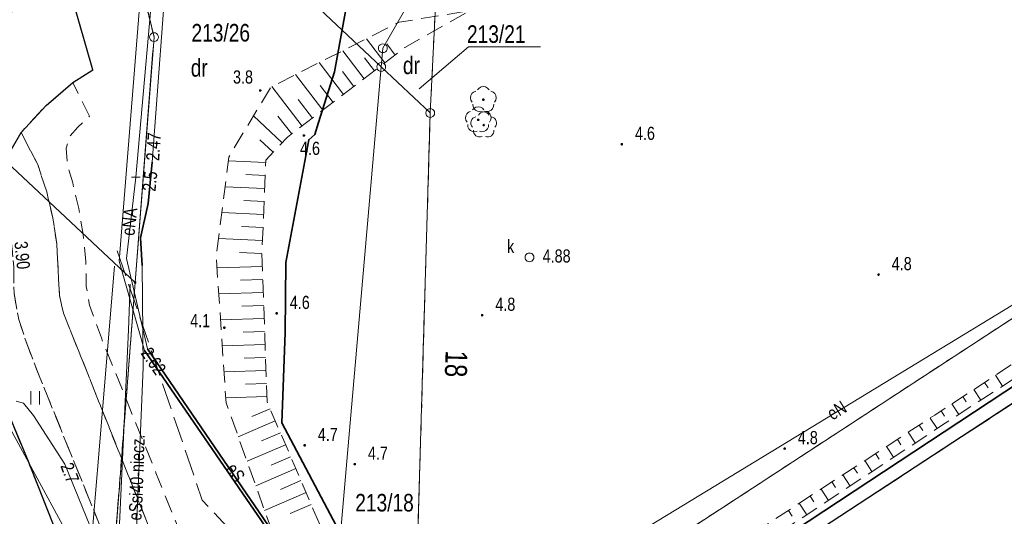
# Model space of a CAD drawing. Header units: metres. Extents: x 5450672 to 5451002, y 5973437 to 5973741.
# Tile 11 of 54: x 5450781 to 5450837, y 5973517 to 5973546. Entities that reach past the tile are written whole.
import ezdxf
from ezdxf.enums import TextEntityAlignment as Align

# ---------------------------------------------------------------- set-up
doc = ezdxf.new("R2010")
doc.units = ezdxf.units.M
for name, pattern in [('L_0_03', [1, 0.5, -0.5]), ('L_0_04', [1.5, 1, -0.5]), ('L_0_06', [2, 1.5, -0.5])]:
    doc.linetypes.add(name, pattern=pattern)
doc.layers.get('0').update_dxf_attribs({"linetype": 'CONTINUOUS', "lineweight": 18})
for name, color, linetype, lineweight in [('GEPADR_O', 7, 'CONTINUOUS', 18), ('GEPPGD', 7, 'CONTINUOUS', 18), ('GESDZI', 7, 'CONTINUOUS', 18), ('GESDZI_O', 7, 'CONTINUOUS', 18), ('GESUZY', 96, 'CONTINUOUS', 18), ('GESUZY_O', 96, 'CONTINUOUS', 18), ('GSLKRW', 7, 'CONTINUOUS', 25), ('GSPRDL', 96, 'CONTINUOUS', 18), ('GSPWPN', 7, 'CONTINUOUS', 13), ('GSPWPN_O', 7, 'CONTINUOUS', 13), ('GSPWPS_O', 7, 'CONTINUOUS', 13), ('GSSKOA', 7, 'CONTINUOUS', 18), ('GSSKOD', 7, 'CONTINUOUS', 18), ('GSSROW', 7, 'CONTINUOUS', 18), ('GSSUTR', 7, 'CONTINUOUS', 18), ('GSSZSN', 7, 'CONTINUOUS', 18), ('GULEPR', 1, 'CONTINUOUS', 18), ('GULEPR_O', 1, 'CONTINUOUS', 18), ('GULLOB', 7, 'CONTINUOUS', 35), ('GULSPR', 7, 'CONTINUOUS', 18), ('GULSPR_O', 7, 'CONTINUOUS', 18), ('GULWPR', 5, 'CONTINUOUS', 18), ('GUPKSD', 36, 'CONTINUOUS', 18), ('GUPKSD_O', 36, 'CONTINUOUS', 18), ('GUPPRZ_O', 7, 'CONTINUOUS', 18), ('GUPZCP', 7, 'CONTINUOUS', 18)]:
    doc.layers.add(name, color=color, linetype=linetype, lineweight=lineweight)
doc.layers.get('0').off()
doc.styles.add('Arial', font='Arial.ttf')

# ---------------------------------------------------------------- blocks, each defined once
blk = doc.blocks.new('DLI')
at = {"linetype": 'Continuous', "lineweight": 18}
blk.add_hatch(color=0, dxfattribs=at).paths.add_polyline_path([(0, -0.1, 1), (0, 0.1, 1)])
at = {"color": 0, "linetype": 'Continuous', "lineweight": 18}
blk.add_circle((0, 0), 0.1, dxfattribs=at)
for centre, radius, start, end in [((0, 0.8), 0.7, 29.8459, 150.1541), ((-0.77, 0.25), 0.7, 101.6336, 222.6627), ((0.77, 0.25), 0.7, 317.3373, 78.3664), ((-0.46, -0.64), 0.71, 174.3693, 292.5572), ((0.46, -0.64), 0.71, 247.4428, 5.6307)]:
    blk.add_arc(centre, radius, start, end, dxfattribs=at)

msp = doc.modelspace()

# ---------------------------------------------------------------- hatches: boundary and pattern name
at = {"layer": 'GEPPGD', "linetype": 'Continuous', "lineweight": 18, "true_color": 0x000000}
msp.add_hatch(color=18, dxfattribs=at).paths.add_polyline_path([(5450787.788, 5973530.627), (5450787.775, 5973530.633), (5450787.765, 5973530.643), (5450787.759, 5973530.656), (5450787.757, 5973530.67), (5450787.759, 5973530.683), (5450787.765, 5973530.696), (5450787.775, 5973530.706), (5450787.788, 5973530.712), (5450787.802, 5973530.715), (5450787.816, 5973530.712), (5450787.828, 5973530.706), (5450787.838, 5973530.696), (5450787.845, 5973530.683), (5450787.847, 5973530.67), (5450787.845, 5973530.656), (5450787.838, 5973530.643), (5450787.828, 5973530.633), (5450787.816, 5973530.627), (5450787.802, 5973530.625)])
at = {"layer": 'GSPRDL', "linetype": 'Continuous', "lineweight": 18, "true_color": 0x008000}
for points in [[(5450807.606, 5973541.027), (5450807.594, 5973541.034), (5450807.584, 5973541.044), (5450807.577, 5973541.056), (5450807.575, 5973541.07), (5450807.577, 5973541.084), (5450807.584, 5973541.096), (5450807.594, 5973541.106), (5450807.606, 5973541.113), (5450807.62, 5973541.115), (5450807.634, 5973541.113), (5450807.646, 5973541.106), (5450807.656, 5973541.096), (5450807.663, 5973541.084), (5450807.665, 5973541.07), (5450807.663, 5973541.056), (5450807.656, 5973541.044), (5450807.646, 5973541.034), (5450807.634, 5973541.027), (5450807.62, 5973541.025)], [(5450807.316, 5973539.877), (5450807.304, 5973539.884), (5450807.294, 5973539.894), (5450807.287, 5973539.906), (5450807.285, 5973539.92), (5450807.287, 5973539.934), (5450807.294, 5973539.946), (5450807.304, 5973539.956), (5450807.316, 5973539.963), (5450807.33, 5973539.965), (5450807.344, 5973539.963), (5450807.356, 5973539.956), (5450807.366, 5973539.946), (5450807.373, 5973539.934), (5450807.375, 5973539.92), (5450807.373, 5973539.906), (5450807.366, 5973539.894), (5450807.356, 5973539.884), (5450807.344, 5973539.877), (5450807.33, 5973539.875)]]:
    msp.add_hatch(color=96, dxfattribs=at).paths.add_polyline_path(points)
at = {"layer": 'GSPWPN', "linetype": 'Continuous', "lineweight": 13, "true_color": 0x000000}
for points in [[(5450794.882, 5973541.602), (5450794.886, 5973541.612), (5450794.893, 5973541.622), (5450794.902, 5973541.629), (5450794.913, 5973541.633), (5450794.925, 5973541.635), (5450794.937, 5973541.633), (5450794.947, 5973541.629), (5450794.957, 5973541.622), (5450794.964, 5973541.612), (5450794.968, 5973541.602), (5450794.97, 5973541.59), (5450794.968, 5973541.578), (5450794.964, 5973541.567), (5450794.957, 5973541.558), (5450794.947, 5973541.551), (5450794.937, 5973541.547), (5450794.925, 5973541.545), (5450794.913, 5973541.547), (5450794.902, 5973541.551), (5450794.893, 5973541.558), (5450794.886, 5973541.567), (5450794.882, 5973541.578), (5450794.88, 5973541.59)], [(5450797.367, 5973539.044), (5450797.371, 5973539.054), (5450797.378, 5973539.064), (5450797.388, 5973539.071), (5450797.398, 5973539.075), (5450797.41, 5973539.077), (5450797.422, 5973539.075), (5450797.433, 5973539.071), (5450797.442, 5973539.064), (5450797.449, 5973539.054), (5450797.453, 5973539.044), (5450797.455, 5973539.032), (5450797.453, 5973539.02), (5450797.449, 5973539.009), (5450797.442, 5973539), (5450797.433, 5973538.993), (5450797.422, 5973538.989), (5450797.41, 5973538.987), (5450797.398, 5973538.989), (5450797.388, 5973538.993), (5450797.378, 5973539), (5450797.371, 5973539.009), (5450797.367, 5973539.02), (5450797.365, 5973539.032)], [(5450815.457, 5973538.542), (5450815.461, 5973538.552), (5450815.468, 5973538.562), (5450815.478, 5973538.569), (5450815.488, 5973538.573), (5450815.5, 5973538.575), (5450815.512, 5973538.573), (5450815.522, 5973538.569), (5450815.532, 5973538.562), (5450815.539, 5973538.552), (5450815.543, 5973538.542), (5450815.545, 5973538.53), (5450815.543, 5973538.518), (5450815.539, 5973538.507), (5450815.532, 5973538.498), (5450815.522, 5973538.491), (5450815.512, 5973538.487), (5450815.5, 5973538.485), (5450815.488, 5973538.487), (5450815.478, 5973538.491), (5450815.468, 5973538.498), (5450815.461, 5973538.507), (5450815.457, 5973538.518), (5450815.455, 5973538.53)], [(5450830.071, 5973531.125), (5450830.075, 5973531.135), (5450830.082, 5973531.145), (5450830.091, 5973531.152), (5450830.102, 5973531.156), (5450830.114, 5973531.158), (5450830.126, 5973531.156), (5450830.136, 5973531.152), (5450830.146, 5973531.145), (5450830.153, 5973531.135), (5450830.157, 5973531.125), (5450830.159, 5973531.113), (5450830.157, 5973531.101), (5450830.153, 5973531.09), (5450830.146, 5973531.081), (5450830.136, 5973531.074), (5450830.126, 5973531.07), (5450830.114, 5973531.068), (5450830.102, 5973531.07), (5450830.091, 5973531.074), (5450830.082, 5973531.081), (5450830.075, 5973531.09), (5450830.071, 5973531.101), (5450830.069, 5973531.113)], [(5450795.814, 5973528.916), (5450795.818, 5973528.927), (5450795.825, 5973528.936), (5450795.835, 5973528.943), (5450795.845, 5973528.947), (5450795.857, 5973528.949), (5450795.869, 5973528.947), (5450795.88, 5973528.943), (5450795.889, 5973528.936), (5450795.896, 5973528.927), (5450795.9, 5973528.916), (5450795.902, 5973528.904), (5450795.9, 5973528.892), (5450795.896, 5973528.882), (5450795.889, 5973528.872), (5450795.88, 5973528.865), (5450795.869, 5973528.861), (5450795.857, 5973528.859), (5450795.845, 5973528.861), (5450795.835, 5973528.865), (5450795.825, 5973528.872), (5450795.818, 5973528.882), (5450795.814, 5973528.892), (5450795.812, 5973528.904)], [(5450807.51, 5973528.812), (5450807.514, 5973528.823), (5450807.521, 5973528.832), (5450807.531, 5973528.839), (5450807.541, 5973528.843), (5450807.553, 5973528.845), (5450807.565, 5973528.843), (5450807.576, 5973528.839), (5450807.585, 5973528.832), (5450807.592, 5973528.823), (5450807.596, 5973528.812), (5450807.598, 5973528.8), (5450807.596, 5973528.788), (5450807.592, 5973528.778), (5450807.585, 5973528.768), (5450807.576, 5973528.761), (5450807.565, 5973528.757), (5450807.553, 5973528.755), (5450807.541, 5973528.757), (5450807.531, 5973528.761), (5450807.521, 5973528.768), (5450807.514, 5973528.778), (5450807.51, 5973528.788), (5450807.508, 5973528.8)], [(5450792.837, 5973528.107), (5450792.841, 5973528.118), (5450792.848, 5973528.127), (5450792.857, 5973528.134), (5450792.868, 5973528.138), (5450792.88, 5973528.14), (5450792.892, 5973528.138), (5450792.902, 5973528.134), (5450792.912, 5973528.127), (5450792.919, 5973528.118), (5450792.923, 5973528.107), (5450792.925, 5973528.095), (5450792.923, 5973528.083), (5450792.919, 5973528.073), (5450792.912, 5973528.063), (5450792.902, 5973528.056), (5450792.892, 5973528.052), (5450792.88, 5973528.05), (5450792.868, 5973528.052), (5450792.857, 5973528.056), (5450792.848, 5973528.063), (5450792.841, 5973528.073), (5450792.837, 5973528.083), (5450792.835, 5973528.095)], [(5450797.408, 5973521.402), (5450797.412, 5973521.412), (5450797.419, 5973521.422), (5450797.429, 5973521.429), (5450797.439, 5973521.433), (5450797.451, 5973521.435), (5450797.463, 5973521.433), (5450797.474, 5973521.429), (5450797.483, 5973521.422), (5450797.49, 5973521.412), (5450797.494, 5973521.402), (5450797.496, 5973521.39), (5450797.494, 5973521.378), (5450797.49, 5973521.367), (5450797.483, 5973521.358), (5450797.474, 5973521.351), (5450797.463, 5973521.347), (5450797.451, 5973521.345), (5450797.439, 5973521.347), (5450797.429, 5973521.351), (5450797.419, 5973521.358), (5450797.412, 5973521.367), (5450797.408, 5973521.378), (5450797.406, 5973521.39)], [(5450824.727, 5973521.222), (5450824.731, 5973521.232), (5450824.738, 5973521.242), (5450824.747, 5973521.249), (5450824.758, 5973521.253), (5450824.77, 5973521.255), (5450824.782, 5973521.253), (5450824.792, 5973521.249), (5450824.802, 5973521.242), (5450824.809, 5973521.232), (5450824.813, 5973521.222), (5450824.815, 5973521.21), (5450824.813, 5973521.198), (5450824.809, 5973521.188), (5450824.802, 5973521.178), (5450824.792, 5973521.171), (5450824.782, 5973521.167), (5450824.77, 5973521.165), (5450824.758, 5973521.167), (5450824.747, 5973521.171), (5450824.738, 5973521.178), (5450824.731, 5973521.188), (5450824.727, 5973521.198), (5450824.725, 5973521.21)], [(5450800.257, 5973520.332), (5450800.261, 5973520.343), (5450800.268, 5973520.352), (5450800.277, 5973520.359), (5450800.288, 5973520.363), (5450800.3, 5973520.365), (5450800.312, 5973520.363), (5450800.322, 5973520.359), (5450800.332, 5973520.352), (5450800.339, 5973520.343), (5450800.343, 5973520.332), (5450800.345, 5973520.32), (5450800.343, 5973520.308), (5450800.339, 5973520.298), (5450800.332, 5973520.288), (5450800.322, 5973520.281), (5450800.312, 5973520.277), (5450800.3, 5973520.275), (5450800.288, 5973520.277), (5450800.277, 5973520.281), (5450800.268, 5973520.288), (5450800.261, 5973520.298), (5450800.257, 5973520.308), (5450800.255, 5973520.32)]]:
    msp.add_hatch(color=18, dxfattribs=at).paths.add_polyline_path(points)

# ---------------------------------------------------------------- linework, layer by layer
at = {"layer": 'GEPPGD', "color": 7, "linetype": 'Continuous', "lineweight": 18, "flags": 128}
for points in [[(5450788.877, 5973544.879), (5450788.955, 5973544.867), (5450789.024, 5973544.832), (5450789.08, 5973544.776), (5450789.115, 5973544.707), (5450789.127, 5973544.629), (5450789.115, 5973544.552), (5450789.08, 5973544.482), (5450789.024, 5973544.427), (5450788.955, 5973544.392), (5450788.877, 5973544.379), (5450788.8, 5973544.392), (5450788.73, 5973544.427), (5450788.675, 5973544.482), (5450788.64, 5973544.552), (5450788.627, 5973544.629), (5450788.64, 5973544.707), (5450788.675, 5973544.776), (5450788.73, 5973544.832), (5450788.8, 5973544.867)], [(5450801.9, 5973544.247), (5450801.977, 5973544.235), (5450802.047, 5973544.199), (5450802.102, 5973544.144), (5450802.138, 5973544.074), (5450802.15, 5973543.997), (5450802.138, 5973543.92), (5450802.102, 5973543.85), (5450802.047, 5973543.795), (5450801.977, 5973543.759), (5450801.9, 5973543.747), (5450801.823, 5973543.759), (5450801.753, 5973543.795), (5450801.698, 5973543.85), (5450801.662, 5973543.92), (5450801.65, 5973543.997), (5450801.662, 5973544.074), (5450801.698, 5973544.144), (5450801.753, 5973544.199), (5450801.823, 5973544.235)], [(5450801.807, 5973543.181), (5450801.885, 5973543.169), (5450801.954, 5973543.133), (5450802.01, 5973543.078), (5450802.045, 5973543.008), (5450802.057, 5973542.931), (5450802.045, 5973542.854), (5450802.01, 5973542.784), (5450801.954, 5973542.729), (5450801.885, 5973542.693), (5450801.807, 5973542.681), (5450801.73, 5973542.693), (5450801.66, 5973542.729), (5450801.605, 5973542.784), (5450801.57, 5973542.854), (5450801.557, 5973542.931), (5450801.57, 5973543.008), (5450801.605, 5973543.078), (5450801.66, 5973543.133), (5450801.73, 5973543.169)], [(5450804.595, 5973540.562), (5450804.672, 5973540.549), (5450804.742, 5973540.514), (5450804.797, 5973540.459), (5450804.833, 5973540.389), (5450804.845, 5973540.312), (5450804.833, 5973540.234), (5450804.797, 5973540.165), (5450804.742, 5973540.109), (5450804.672, 5973540.074), (5450804.595, 5973540.062), (5450804.518, 5973540.074), (5450804.448, 5973540.109), (5450804.393, 5973540.165), (5450804.357, 5973540.234), (5450804.345, 5973540.312), (5450804.357, 5973540.389), (5450804.393, 5973540.459), (5450804.448, 5973540.514), (5450804.518, 5973540.549)], [(5450787.788, 5973530.627), (5450787.775, 5973530.633), (5450787.765, 5973530.643), (5450787.759, 5973530.656), (5450787.757, 5973530.67), (5450787.759, 5973530.683), (5450787.765, 5973530.696), (5450787.775, 5973530.706), (5450787.788, 5973530.712), (5450787.802, 5973530.715), (5450787.816, 5973530.712), (5450787.828, 5973530.706), (5450787.838, 5973530.696), (5450787.845, 5973530.683), (5450787.847, 5973530.67), (5450787.845, 5973530.656), (5450787.838, 5973530.643), (5450787.828, 5973530.633), (5450787.816, 5973530.627), (5450787.802, 5973530.625)]]:
    msp.add_lwpolyline(points, close=True, dxfattribs=at)
at = {"layer": 'GESDZI', "color": 7, "linetype": 'Continuous', "lineweight": 18, "flags": 128}
for points in [[(5450934.22, 5973591.65), (5450807.74, 5973509.03), (5450803.745, 5973511.267), (5450804.595, 5973540.312), (5450804.932, 5973547.151), (5450806.002, 5973547.514), (5450814.016, 5973547.14), (5450815.894, 5973562.089), (5450807.878, 5973562.573), (5450805.731, 5973563.546), (5450807.476, 5973601.576), (5450808.863, 5973628.928)], [(5450806.757, 5973619.962), (5450807.476, 5973601.576), (5450804.489, 5973565.678), (5450804.949, 5973563.9), (5450805.731, 5973563.546), (5450804.932, 5973547.151), (5450803.426, 5973546.641), (5450801.9, 5973543.997), (5450801.807, 5973542.931), (5450782.422, 5973561.183), (5450782.56, 5973562.857), (5450785.359, 5973562.936), (5450788.535, 5973563.827), (5450789.855, 5973566.665), (5450791.886, 5973593.932), (5450794.306, 5973621.611)], [(5450787.802, 5973530.67), (5450748.772, 5973567.265)], [(5450748.772, 5973567.265), (5450787.802, 5973530.67)], [(5450801.807, 5973542.931), (5450782.422, 5973561.183)], [(5450787.97, 5973548.405), (5450788.877, 5973544.629)], [(5450788.877, 5973544.629), (5450787.97, 5973548.405)], [(5450788.877, 5973544.629), (5450787.802, 5973530.67)], [(5450787.802, 5973530.67), (5450788.877, 5973544.629)], [(5450792.985, 5973441.604), (5450801.807, 5973542.931)], [(5450801.807, 5973542.931), (5450792.985, 5973441.604)], [(5450804.595, 5973540.312), (5450801.807, 5973542.931)], [(5450803.745, 5973511.267), (5450804.595, 5973540.312)], [(5450784.119, 5973482.871), (5450787.802, 5973530.67)], [(5450787.802, 5973530.67), (5450784.119, 5973482.871)]]:
    msp.add_lwpolyline(points, dxfattribs=at)
for points in [[(5450935.608, 5973598.484), (5450949.838, 5973577.857), (5450942.774, 5973579.328), (5450880.058, 5973538.352), (5450806.723, 5973490.442), (5450802.26, 5973482.693), (5450803.745, 5973511.267), (5450807.74, 5973509.03), (5450934.22, 5973591.65)], [(5450801.807, 5973542.931), (5450801.9, 5973543.997), (5450803.426, 5973546.641), (5450804.932, 5973547.151), (5450804.595, 5973540.312)]]:
    msp.add_lwpolyline(points, close=True, dxfattribs=at)
at = {"layer": 'GESDZI_O', "color": 7, "linetype": 'Continuous', "lineweight": 13, "flags": 128}
msp.add_lwpolyline([(5450803.972, 5973541.682), (5450806.785, 5973544.074), (5450810.865, 5973544.074)], dxfattribs=at)
at = {"layer": 'GESUZY', "color": 96, "linetype": 'L_0_03', "lineweight": 18, "flags": 128}
for points in [[(5450804.595, 5973540.312), (5450804.932, 5973547.151), (5450806.002, 5973547.514), (5450814.016, 5973547.14), (5450814.418, 5973550.343), (5450891.608, 5973662.265), (5450935.608, 5973598.484), (5450934.22, 5973591.65), (5450807.74, 5973509.03), (5450803.745, 5973511.267)], [(5450942.774, 5973579.328), (5450880.058, 5973538.352), (5450806.723, 5973490.442), (5450802.26, 5973482.693), (5450803.745, 5973511.267), (5450807.74, 5973509.03), (5450934.22, 5973591.65), (5450935.608, 5973598.484), (5450949.838, 5973577.857)]]:
    msp.add_lwpolyline(points, close=True, dxfattribs=at)
for points in [[(5450787.97, 5973548.405), (5450788.877, 5973544.629)], [(5450788.877, 5973544.629), (5450787.97, 5973548.405)], [(5450804.595, 5973540.312), (5450804.932, 5973547.151)], [(5450788.877, 5973544.629), (5450787.802, 5973530.67)], [(5450787.802, 5973530.67), (5450788.877, 5973544.629)], [(5450803.745, 5973511.267), (5450804.595, 5973540.312)], [(5450787.802, 5973530.67), (5450784.119, 5973482.871)], [(5450784.119, 5973482.871), (5450787.802, 5973530.67)]]:
    msp.add_lwpolyline(points, dxfattribs=at)
at = {"layer": 'GSLKRW', "color": 7, "linetype": 'Continuous', "lineweight": 25, "flags": 128}
for points in [[(5450749.285, 5973569.826), (5450750.82, 5973568.14), (5450754.11, 5973564.39), (5450757.28, 5973560.57), (5450760.36, 5973556.58), (5450762.68, 5973553.36), (5450764.06, 5973551.26), (5450765.12, 5973549.59), (5450767.83, 5973545.79), (5450770.97, 5973541.16), (5450775.72, 5973533.31), (5450778.08, 5973528.7), (5450779.35, 5973526.09), (5450780.53, 5973523.32), (5450781.67, 5973520.58), (5450783.14, 5973516.88), (5450783.81, 5973515.24), (5450785.83, 5973509.07), (5450786.99, 5973505.22), (5450788.83, 5973498.46), (5450790.15, 5973492.59), (5450791.27, 5973486.7), (5450792.24, 5973480.77), (5450792.66, 5973477.32)], [(5450779.35, 5973526.09), (5450778.76, 5973528.02), (5450778.49, 5973530.51), (5450778.64, 5973533.02), (5450779.03, 5973534.78), (5450779.83, 5973536.65), (5450781.31, 5973539.21), (5450782.73, 5973540.74), (5450784.25, 5973542.04), (5450785.39, 5973542.76), (5450783.84, 5973548.19)], [(5450840.17, 5973525.36), (5450823.68, 5973514.58), (5450807.14, 5973503.78), (5450804.54, 5973502.43), (5450801.44, 5973501.62), (5450800.65, 5973501.43), (5450798.04, 5973501.33), (5450795.13, 5973501.79), (5450793.24, 5973502.59), (5450791.58, 5973503.81), (5450790.75, 5973504.62), (5450790.18, 5973505.25), (5450787.7, 5973508.38), (5450786.01, 5973510.85), (5450785.01, 5973512.65), (5450783.81, 5973515.24)]]:
    msp.add_lwpolyline(points, dxfattribs=at)
at = {"layer": 'GSPRDL', "linetype": 'Continuous', "lineweight": 18, "flags": 128}
for points in [[(5450807.296, 5973541.633), (5450807.379, 5973541.733), (5450807.492, 5973541.797), (5450807.62, 5973541.82), (5450807.748, 5973541.797), (5450807.861, 5973541.733), (5450807.944, 5973541.633)], [(5450806.984, 5973540.936), (5450806.915, 5973541.046), (5450806.889, 5973541.173), (5450806.907, 5973541.302), (5450806.968, 5973541.417), (5450807.064, 5973541.504), (5450807.184, 5973541.552)], [(5450808.056, 5973541.552), (5450808.176, 5973541.504), (5450808.272, 5973541.417), (5450808.333, 5973541.302), (5450808.351, 5973541.173), (5450808.325, 5973541.046), (5450808.256, 5973540.936)], [(5450807.006, 5973540.483), (5450807.089, 5973540.583), (5450807.202, 5973540.647), (5450807.33, 5973540.67), (5450807.458, 5973540.647), (5450807.571, 5973540.583), (5450807.654, 5973540.483)], [(5450807.551, 5973540.424), (5450807.425, 5973540.392), (5450807.296, 5973540.406), (5450807.179, 5973540.463), (5450807.089, 5973540.557), (5450807.036, 5973540.675), (5450807.027, 5973540.805)], [(5450808.213, 5973540.805), (5450808.204, 5973540.675), (5450808.151, 5973540.557), (5450808.061, 5973540.463), (5450807.944, 5973540.406), (5450807.815, 5973540.392), (5450807.689, 5973540.424)], [(5450806.694, 5973539.786), (5450806.625, 5973539.896), (5450806.599, 5973540.023), (5450806.617, 5973540.152), (5450806.678, 5973540.267), (5450806.774, 5973540.354), (5450806.894, 5973540.402)], [(5450807.766, 5973540.402), (5450807.886, 5973540.354), (5450807.982, 5973540.267), (5450808.043, 5973540.152), (5450808.061, 5973540.023), (5450808.035, 5973539.896), (5450807.966, 5973539.786)], [(5450807.261, 5973539.274), (5450807.135, 5973539.242), (5450807.006, 5973539.256), (5450806.889, 5973539.313), (5450806.799, 5973539.407), (5450806.746, 5973539.525), (5450806.737, 5973539.655)], [(5450807.923, 5973539.655), (5450807.914, 5973539.525), (5450807.861, 5973539.407), (5450807.771, 5973539.313), (5450807.654, 5973539.256), (5450807.525, 5973539.242), (5450807.399, 5973539.274)]]:
    msp.add_lwpolyline(points, dxfattribs=at)
for points in [[(5450807.606, 5973541.027), (5450807.594, 5973541.034), (5450807.584, 5973541.044), (5450807.577, 5973541.056), (5450807.575, 5973541.07), (5450807.577, 5973541.084), (5450807.584, 5973541.096), (5450807.594, 5973541.106), (5450807.606, 5973541.113), (5450807.62, 5973541.115), (5450807.634, 5973541.113), (5450807.646, 5973541.106), (5450807.656, 5973541.096), (5450807.663, 5973541.084), (5450807.665, 5973541.07), (5450807.663, 5973541.056), (5450807.656, 5973541.044), (5450807.646, 5973541.034), (5450807.634, 5973541.027), (5450807.62, 5973541.025)], [(5450807.316, 5973539.877), (5450807.304, 5973539.884), (5450807.294, 5973539.894), (5450807.287, 5973539.906), (5450807.285, 5973539.92), (5450807.287, 5973539.934), (5450807.294, 5973539.946), (5450807.304, 5973539.956), (5450807.316, 5973539.963), (5450807.33, 5973539.965), (5450807.344, 5973539.963), (5450807.356, 5973539.956), (5450807.366, 5973539.946), (5450807.373, 5973539.934), (5450807.375, 5973539.92), (5450807.373, 5973539.906), (5450807.366, 5973539.894), (5450807.356, 5973539.884), (5450807.344, 5973539.877), (5450807.33, 5973539.875)]]:
    msp.add_lwpolyline(points, close=True, dxfattribs=at)
at = {"layer": 'GSPRDL'}
msp.add_point((5450807.641, 5973539.622), dxfattribs=at)
at = {"layer": 'GSPWPN', "color": 7, "linetype": 'Continuous', "lineweight": 13, "flags": 128}
for points in [[(5450794.882, 5973541.602), (5450794.886, 5973541.612), (5450794.893, 5973541.622), (5450794.902, 5973541.629), (5450794.913, 5973541.633), (5450794.925, 5973541.635), (5450794.937, 5973541.633), (5450794.947, 5973541.629), (5450794.957, 5973541.622), (5450794.964, 5973541.612), (5450794.968, 5973541.602), (5450794.97, 5973541.59), (5450794.968, 5973541.578), (5450794.964, 5973541.567), (5450794.957, 5973541.558), (5450794.947, 5973541.551), (5450794.937, 5973541.547), (5450794.925, 5973541.545), (5450794.913, 5973541.547), (5450794.902, 5973541.551), (5450794.893, 5973541.558), (5450794.886, 5973541.567), (5450794.882, 5973541.578), (5450794.88, 5973541.59)], [(5450797.367, 5973539.044), (5450797.371, 5973539.054), (5450797.378, 5973539.064), (5450797.388, 5973539.071), (5450797.398, 5973539.075), (5450797.41, 5973539.077), (5450797.422, 5973539.075), (5450797.433, 5973539.071), (5450797.442, 5973539.064), (5450797.449, 5973539.054), (5450797.453, 5973539.044), (5450797.455, 5973539.032), (5450797.453, 5973539.02), (5450797.449, 5973539.009), (5450797.442, 5973539), (5450797.433, 5973538.993), (5450797.422, 5973538.989), (5450797.41, 5973538.987), (5450797.398, 5973538.989), (5450797.388, 5973538.993), (5450797.378, 5973539), (5450797.371, 5973539.009), (5450797.367, 5973539.02), (5450797.365, 5973539.032)], [(5450815.457, 5973538.542), (5450815.461, 5973538.552), (5450815.468, 5973538.562), (5450815.478, 5973538.569), (5450815.488, 5973538.573), (5450815.5, 5973538.575), (5450815.512, 5973538.573), (5450815.522, 5973538.569), (5450815.532, 5973538.562), (5450815.539, 5973538.552), (5450815.543, 5973538.542), (5450815.545, 5973538.53), (5450815.543, 5973538.518), (5450815.539, 5973538.507), (5450815.532, 5973538.498), (5450815.522, 5973538.491), (5450815.512, 5973538.487), (5450815.5, 5973538.485), (5450815.488, 5973538.487), (5450815.478, 5973538.491), (5450815.468, 5973538.498), (5450815.461, 5973538.507), (5450815.457, 5973538.518), (5450815.455, 5973538.53)], [(5450830.071, 5973531.125), (5450830.075, 5973531.135), (5450830.082, 5973531.145), (5450830.091, 5973531.152), (5450830.102, 5973531.156), (5450830.114, 5973531.158), (5450830.126, 5973531.156), (5450830.136, 5973531.152), (5450830.146, 5973531.145), (5450830.153, 5973531.135), (5450830.157, 5973531.125), (5450830.159, 5973531.113), (5450830.157, 5973531.101), (5450830.153, 5973531.09), (5450830.146, 5973531.081), (5450830.136, 5973531.074), (5450830.126, 5973531.07), (5450830.114, 5973531.068), (5450830.102, 5973531.07), (5450830.091, 5973531.074), (5450830.082, 5973531.081), (5450830.075, 5973531.09), (5450830.071, 5973531.101), (5450830.069, 5973531.113)], [(5450795.814, 5973528.916), (5450795.818, 5973528.927), (5450795.825, 5973528.936), (5450795.835, 5973528.943), (5450795.845, 5973528.947), (5450795.857, 5973528.949), (5450795.869, 5973528.947), (5450795.88, 5973528.943), (5450795.889, 5973528.936), (5450795.896, 5973528.927), (5450795.9, 5973528.916), (5450795.902, 5973528.904), (5450795.9, 5973528.892), (5450795.896, 5973528.882), (5450795.889, 5973528.872), (5450795.88, 5973528.865), (5450795.869, 5973528.861), (5450795.857, 5973528.859), (5450795.845, 5973528.861), (5450795.835, 5973528.865), (5450795.825, 5973528.872), (5450795.818, 5973528.882), (5450795.814, 5973528.892), (5450795.812, 5973528.904)], [(5450807.51, 5973528.812), (5450807.514, 5973528.823), (5450807.521, 5973528.832), (5450807.531, 5973528.839), (5450807.541, 5973528.843), (5450807.553, 5973528.845), (5450807.565, 5973528.843), (5450807.576, 5973528.839), (5450807.585, 5973528.832), (5450807.592, 5973528.823), (5450807.596, 5973528.812), (5450807.598, 5973528.8), (5450807.596, 5973528.788), (5450807.592, 5973528.778), (5450807.585, 5973528.768), (5450807.576, 5973528.761), (5450807.565, 5973528.757), (5450807.553, 5973528.755), (5450807.541, 5973528.757), (5450807.531, 5973528.761), (5450807.521, 5973528.768), (5450807.514, 5973528.778), (5450807.51, 5973528.788), (5450807.508, 5973528.8)], [(5450792.837, 5973528.107), (5450792.841, 5973528.118), (5450792.848, 5973528.127), (5450792.857, 5973528.134), (5450792.868, 5973528.138), (5450792.88, 5973528.14), (5450792.892, 5973528.138), (5450792.902, 5973528.134), (5450792.912, 5973528.127), (5450792.919, 5973528.118), (5450792.923, 5973528.107), (5450792.925, 5973528.095), (5450792.923, 5973528.083), (5450792.919, 5973528.073), (5450792.912, 5973528.063), (5450792.902, 5973528.056), (5450792.892, 5973528.052), (5450792.88, 5973528.05), (5450792.868, 5973528.052), (5450792.857, 5973528.056), (5450792.848, 5973528.063), (5450792.841, 5973528.073), (5450792.837, 5973528.083), (5450792.835, 5973528.095)], [(5450797.408, 5973521.402), (5450797.412, 5973521.412), (5450797.419, 5973521.422), (5450797.429, 5973521.429), (5450797.439, 5973521.433), (5450797.451, 5973521.435), (5450797.463, 5973521.433), (5450797.474, 5973521.429), (5450797.483, 5973521.422), (5450797.49, 5973521.412), (5450797.494, 5973521.402), (5450797.496, 5973521.39), (5450797.494, 5973521.378), (5450797.49, 5973521.367), (5450797.483, 5973521.358), (5450797.474, 5973521.351), (5450797.463, 5973521.347), (5450797.451, 5973521.345), (5450797.439, 5973521.347), (5450797.429, 5973521.351), (5450797.419, 5973521.358), (5450797.412, 5973521.367), (5450797.408, 5973521.378), (5450797.406, 5973521.39)], [(5450824.727, 5973521.222), (5450824.731, 5973521.232), (5450824.738, 5973521.242), (5450824.747, 5973521.249), (5450824.758, 5973521.253), (5450824.77, 5973521.255), (5450824.782, 5973521.253), (5450824.792, 5973521.249), (5450824.802, 5973521.242), (5450824.809, 5973521.232), (5450824.813, 5973521.222), (5450824.815, 5973521.21), (5450824.813, 5973521.198), (5450824.809, 5973521.188), (5450824.802, 5973521.178), (5450824.792, 5973521.171), (5450824.782, 5973521.167), (5450824.77, 5973521.165), (5450824.758, 5973521.167), (5450824.747, 5973521.171), (5450824.738, 5973521.178), (5450824.731, 5973521.188), (5450824.727, 5973521.198), (5450824.725, 5973521.21)], [(5450800.257, 5973520.332), (5450800.261, 5973520.343), (5450800.268, 5973520.352), (5450800.277, 5973520.359), (5450800.288, 5973520.363), (5450800.3, 5973520.365), (5450800.312, 5973520.363), (5450800.322, 5973520.359), (5450800.332, 5973520.352), (5450800.339, 5973520.343), (5450800.343, 5973520.332), (5450800.345, 5973520.32), (5450800.343, 5973520.308), (5450800.339, 5973520.298), (5450800.332, 5973520.288), (5450800.322, 5973520.281), (5450800.312, 5973520.277), (5450800.3, 5973520.275), (5450800.288, 5973520.277), (5450800.277, 5973520.281), (5450800.268, 5973520.288), (5450800.261, 5973520.298), (5450800.257, 5973520.308), (5450800.255, 5973520.32)]]:
    msp.add_lwpolyline(points, close=True, dxfattribs=at)
at = {"layer": 'GSSKOA', "color": 7, "linetype": 'L_0_06', "lineweight": 18, "flags": 128}
for points in [[(5450783.81, 5973515.24), (5450785.01, 5973512.65), (5450786.01, 5973510.85), (5450787.7, 5973508.38), (5450790.18, 5973505.25), (5450790.75, 5973504.62), (5450791.58, 5973503.81), (5450793.24, 5973502.59), (5450795.13, 5973501.79), (5450798.04, 5973501.33), (5450800.65, 5973501.43), (5450801.44, 5973501.62), (5450804.54, 5973502.43), (5450807.14, 5973503.78), (5450823.68, 5973514.58), (5450840.17, 5973525.36), (5450855.2, 5973535.22), (5450868.42, 5973543.83), (5450879.46, 5973551.02), (5450892.04, 5973559.22), (5450905.71, 5973568.14), (5450920.71, 5973577.94), (5450934.44, 5973586.91), (5450936.74, 5973588.44), (5450938.48, 5973585.79), (5450940.61, 5973582.54), (5450934.84, 5973578.87), (5450924.43, 5973572.05), (5450909.81, 5973562.51), (5450895.68, 5973553.28), (5450886.411, 5973547.209), (5450882.9, 5973544.91), (5450878.76, 5973542.23), (5450872.45, 5973538.1), (5450858.91, 5973529.22), (5450844.19, 5973519.65), (5450827.51, 5973508.75), (5450810.6, 5973497.68), (5450805.86, 5973494.57), (5450803.36, 5973492.88), (5450800.63, 5973490.63), (5450797.91, 5973487.79), (5450797.04, 5973486.71), (5450796.11, 5973485.35), (5450794.66, 5973482.74), (5450793.52, 5973479.94), (5450792.66, 5973477.32), (5450792.24, 5973480.77), (5450791.27, 5973486.7), (5450790.15, 5973492.59), (5450788.83, 5973498.46), (5450786.99, 5973505.22), (5450785.83, 5973509.07)], [(5450764.06, 5973551.26), (5450766.17, 5973548.65), (5450768.08, 5973546.96), (5450769.88, 5973545.8), (5450771.69, 5973545.18), (5450773.8, 5973544.71), (5450775.69, 5973544.73), (5450778.32, 5973545.13), (5450780.04, 5973545.66), (5450781.91, 5973546.64), (5450783.84, 5973548.19), (5450785.39, 5973542.76), (5450784.25, 5973542.04), (5450782.73, 5973540.74), (5450781.31, 5973539.21), (5450779.83, 5973536.65), (5450779.03, 5973534.78), (5450778.64, 5973533.02), (5450778.49, 5973530.51), (5450778.76, 5973528.02), (5450779.35, 5973526.09), (5450778.08, 5973528.7), (5450775.72, 5973533.31), (5450770.97, 5973541.16), (5450767.83, 5973545.79), (5450765.12, 5973549.59)]]:
    msp.add_lwpolyline(points, close=True, dxfattribs=at)
msp.add_lwpolyline([(5450749.285, 5973569.826), (5450750.82, 5973568.14), (5450754.11, 5973564.39), (5450757.28, 5973560.57), (5450760.36, 5973556.58), (5450762.68, 5973553.36), (5450764.06, 5973551.26), (5450765.12, 5973549.59), (5450767.83, 5973545.79), (5450770.97, 5973541.16), (5450775.72, 5973533.31), (5450778.08, 5973528.7), (5450779.35, 5973526.09), (5450780.53, 5973523.32), (5450781.67, 5973520.58), (5450783.14, 5973516.88), (5450783.81, 5973515.24), (5450785.83, 5973509.07), (5450786.99, 5973505.22), (5450788.83, 5973498.46), (5450790.15, 5973492.59), (5450791.27, 5973486.7), (5450792.24, 5973480.77), (5450792.66, 5973477.32), (5450792.79, 5973475.42), (5450792.87, 5973474.42)], dxfattribs=at)
at = {"layer": 'GSSKOD', "color": 7, "linetype": 'L_0_04', "lineweight": 18, "flags": 128}
msp.add_lwpolyline([(5450801.44, 5973501.62), (5450800.65, 5973501.43), (5450800.31, 5973502.6), (5450799.64, 5973503.46), (5450798.76, 5973503.88), (5450797.77, 5973504.02), (5450796.49, 5973504.22), (5450794.91, 5973504.75), (5450793.87, 5973505.37), (5450793.08, 5973506.11), (5450792.52, 5973507.01), (5450787.61, 5973519.19), (5450783.73, 5973528.91), (5450783.49, 5973529.92), (5450783.43, 5973531.34), (5450783.34, 5973532.86), (5450783.12, 5973534.32), (5450782.77, 5973535.83), (5450782.26, 5973537.37), (5450781.31, 5973539.21), (5450782.73, 5973540.74), (5450784.25, 5973542.04), (5450785.21, 5973540.13), (5450784.54, 5973539.5), (5450784.07, 5973538.97), (5450783.87, 5973538.3), (5450783.95, 5973537.34), (5450784.25, 5973536.34), (5450784.59, 5973534.88), (5450784.85, 5973533.4), (5450785, 5973531.86), (5450785.02, 5973530.43), (5450785.21, 5973529.38), (5450785.88, 5973527.51), (5450788.99, 5973519.82), (5450793.79, 5973508.03), (5450794.22, 5973507.16), (5450794.77, 5973506.63), (5450795.63, 5973506.12), (5450796.57, 5973505.77), (5450797.48, 5973505.59), (5450798.45, 5973505.56), (5450803.21, 5973505.97), (5450804.54, 5973502.43)], close=True, dxfattribs=at)
at = {"layer": 'GSSROW', "color": 7, "linetype": 'L_0_04', "lineweight": 18, "flags": 128}
msp.add_lwpolyline([(5450800.65, 5973501.43), (5450798.04, 5973501.33), (5450795.13, 5973501.79), (5450793.24, 5973502.59), (5450791.58, 5973503.81), (5450790.75, 5973504.62), (5450785.23, 5973518.23), (5450782.38, 5973525.26), (5450781.65, 5973527.13), (5450781.18, 5973528.56), (5450780.91, 5973530.04), (5450780.9, 5973531.55), (5450780.75, 5973533.06), (5450780.47, 5973534.55), (5450779.83, 5973536.65), (5450781.31, 5973539.21), (5450782.26, 5973537.37), (5450782.77, 5973535.83), (5450783.12, 5973534.32), (5450783.34, 5973532.86), (5450783.43, 5973531.34), (5450783.49, 5973529.92), (5450783.73, 5973528.91), (5450787.61, 5973519.19), (5450792.52, 5973507.01), (5450793.08, 5973506.11), (5450793.87, 5973505.37), (5450794.91, 5973504.75), (5450796.49, 5973504.22), (5450797.77, 5973504.02), (5450798.76, 5973503.88), (5450799.64, 5973503.46), (5450800.31, 5973502.6)], close=True, dxfattribs=at)
at = {"layer": 'GSSUTR', "color": 7, "linetype": 'L_0_04', "lineweight": 18, "flags": 128}
msp.add_lwpolyline([(5450790.75, 5973504.62), (5450790.18, 5973505.25), (5450787.7, 5973508.38), (5450786.01, 5973510.85), (5450785.01, 5973512.65), (5450783.81, 5973515.24), (5450783.14, 5973516.88), (5450781.67, 5973520.58), (5450780.53, 5973523.32), (5450779.35, 5973526.09), (5450778.76, 5973528.02), (5450778.49, 5973530.51), (5450778.64, 5973533.02), (5450779.03, 5973534.78), (5450779.83, 5973536.65), (5450780.47, 5973534.55), (5450780.75, 5973533.06), (5450780.9, 5973531.55), (5450780.91, 5973530.04), (5450781.18, 5973528.56), (5450781.65, 5973527.13), (5450782.38, 5973525.26), (5450785.23, 5973518.23)], close=True, dxfattribs=at)
at = {"layer": 'GSSUTR', "color": 7, "linetype": 'Continuous', "lineweight": 18, "flags": 128}
for points in [[(5450781.863, 5973524.475), (5450781.863, 5973523.725)], [(5450782.363, 5973523.725), (5450782.363, 5973524.475)]]:
    msp.add_lwpolyline(points, dxfattribs=at)
at = {"layer": 'GSSZSN', "color": 7, "linetype": 'L_0_04', "lineweight": 18, "flags": 128}
msp.add_lwpolyline([(5450850.48, 5973533.38), (5450833.7, 5973522.52), (5450820, 5973513.46), (5450809.42, 5973506.66), (5450805.71, 5973505.07), (5450803.21, 5973505.97), (5450800.25, 5973507.74), (5450796.21, 5973514.79), (5450792.98, 5973523.82), (5450792.42, 5973532.12), (5450793.13, 5973537.8), (5450795.53, 5973541.79), (5450802.83, 5973545.48), (5450806.81, 5973546.12), (5450803.15, 5973544.03), (5450796.48, 5973538.94), (5450795.24, 5973537.62), (5450795.02, 5973532.31), (5450795.31, 5973523.87), (5450798.53, 5973516.39), (5450804.42, 5973508.14), (5450809.17, 5973507.44), (5450819.56, 5973514.16), (5450833.31, 5973523.12), (5450849.99, 5973534.04), (5450869.786, 5973546.534)], close=True, dxfattribs=at)
at = {"layer": 'GSSZSN', "color": 7, "linetype": 'Continuous', "lineweight": 18, "flags": 128}
for points in [[(5450802.013, 5973543.162), (5450800.964, 5973544.537)], [(5450800.835, 5973542.263), (5450799.619, 5973543.857)], [(5450802.602, 5973543.612), (5450802.119, 5973544.244)], [(5450801.424, 5973542.713), (5450800.858, 5973543.455)], [(5450799.657, 5973541.364), (5450798.274, 5973543.177)], [(5450798.479, 5973540.466), (5450796.929, 5973542.497)], [(5450800.246, 5973541.814), (5450799.596, 5973542.665)], [(5450797.301, 5973539.567), (5450795.584, 5973541.817)], [(5450799.068, 5973540.915), (5450798.335, 5973541.876)], [(5450797.89, 5973540.016), (5450797.073, 5973541.087)], [(5450796.173, 5973538.613), (5450794.541, 5973540.146)], [(5450796.712, 5973539.117), (5450795.932, 5973540.139)], [(5450795.666, 5973538.073), (5450794.908, 5973538.785)], [(5450795.235, 5973537.501), (5450793.104, 5973537.589)], [(5450795.204, 5973536.761), (5450794.108, 5973536.806)], [(5450795.174, 5973536.02), (5450792.919, 5973536.114)], [(5450795.143, 5973535.28), (5450793.985, 5973535.328)], [(5450795.112, 5973534.54), (5450792.735, 5973534.638)], [(5450795.082, 5973533.8), (5450793.862, 5973533.85)], [(5450795.051, 5973533.06), (5450792.55, 5973533.163)], [(5450795.02, 5973532.319), (5450793.739, 5973532.372)], [(5450792.462, 5973531.49), (5450795.045, 5973531.579)], [(5450795.071, 5973530.838), (5450793.791, 5973530.795)], [(5450792.562, 5973530.011), (5450795.096, 5973530.098)], [(5450795.121, 5973529.358), (5450793.867, 5973529.315)], [(5450792.662, 5973528.532), (5450795.147, 5973528.617)], [(5450795.172, 5973527.877), (5450793.942, 5973527.835)], [(5450792.762, 5973527.053), (5450795.198, 5973527.136)], [(5450795.223, 5973526.396), (5450794.017, 5973526.355)], [(5450792.862, 5973525.574), (5450795.249, 5973525.656)], [(5450836.767, 5973525.383), (5450837.171, 5973524.766)], [(5450795.274, 5973524.915), (5450794.093, 5973524.875)], [(5450836.147, 5973524.977), (5450836.348, 5973524.671)], [(5450835.527, 5973524.572), (5450835.927, 5973523.961)], [(5450792.961, 5973524.094), (5450795.3, 5973524.175)], [(5450834.288, 5973523.76), (5450834.683, 5973523.156)], [(5450834.908, 5973524.166), (5450835.106, 5973523.862)], [(5450795.482, 5973523.47), (5450794.452, 5973523.026)], [(5450833.668, 5973523.354), (5450833.864, 5973523.054)], [(5450795.775, 5973522.789), (5450793.673, 5973521.884)], [(5450833.048, 5973522.949), (5450833.44, 5973522.348)], [(5450796.068, 5973522.109), (5450794.995, 5973521.647)], [(5450831.806, 5973522.14), (5450832.204, 5973521.53)], [(5450832.427, 5973522.545), (5450832.624, 5973522.242)], [(5450831.186, 5973521.736), (5450831.386, 5973521.429)], [(5450796.361, 5973521.428), (5450794.173, 5973520.486)], [(5450829.944, 5973520.927), (5450830.147, 5973520.616)], [(5450830.565, 5973521.331), (5450830.968, 5973520.713)], [(5450796.654, 5973520.748), (5450795.538, 5973520.267)], [(5450829.324, 5973520.522), (5450829.732, 5973519.896)], [(5450796.947, 5973520.067), (5450794.673, 5973519.088)], [(5450828.703, 5973520.118), (5450828.908, 5973519.802)], [(5450797.24, 5973519.387), (5450796.081, 5973518.888)], [(5450827.461, 5973519.309), (5450827.67, 5973518.989)], [(5450828.082, 5973519.713), (5450828.496, 5973519.078)], [(5450797.533, 5973518.706), (5450795.173, 5973517.69)], [(5450826.841, 5973518.904), (5450827.26, 5973518.261)], [(5450825.599, 5973518.095), (5450826.024, 5973517.444)], [(5450826.22, 5973518.5), (5450826.431, 5973518.176)], [(5450797.826, 5973518.026), (5450796.624, 5973517.509)], [(5450824.979, 5973517.691), (5450825.192, 5973517.363)]]:
    msp.add_lwpolyline(points, dxfattribs=at)
at = {"layer": 'GULEPR', "color": 1, "linetype": 'Continuous', "lineweight": 18, "flags": 128}
for points in [[(5450768.678, 5973711.189), (5450772.908, 5973696.938), (5450797.334, 5973654.63), (5450796.973, 5973644.046), (5450789.189, 5973562.645), (5450788.871, 5973556.523), (5450786.887, 5973531.878)], [(5450787.842, 5973536.657), (5450790.408, 5973565.53), (5450792.8, 5973590.277), (5450795.548, 5973633.591)], [(5450796.084, 5973613.559), (5450794.686, 5973596.112), (5450794.524, 5973593.687), (5450793.759, 5973583.932), (5450793.224, 5973579.855), (5450792.092, 5973572.48), (5450791.203, 5973560.751), (5450789.696, 5973549.984), (5450788.768, 5973537.514), (5450788.544, 5973535.166), (5450788.109, 5973533.213), (5450788.204, 5973531.636), (5450788.258, 5973525.845), (5450787.661, 5973511.192), (5450785.255, 5973472.718), (5450785.21, 5973471.106), (5450784.165, 5973458.521), (5450783.218, 5973437.91)], [(5450804.73, 5973509.3), (5450851.08, 5973537.49), (5450860.86, 5973544.22), (5450861.09, 5973544.97), (5450860.86, 5973549.2), (5450849.08, 5973569.56), (5450843.15, 5973580.51), (5450842.49, 5973580.51), (5450835.22, 5973576.55), (5450834.44, 5973576.57), (5450825.39, 5973592.18), (5450818.35, 5973603.46), (5450818.51, 5973604.27), (5450831.25, 5973611.46)], [(5450804.73, 5973509.3), (5450801.18, 5973513.42), (5450800.75, 5973514.11), (5450799.42, 5973516.51), (5450796.16, 5973522.67), (5450796.35, 5973527.81), (5450796.38, 5973531.8), (5450797.68, 5973538.79), (5450798.03, 5973539.08), (5450798.23, 5973539.77), (5450799.15, 5973542.66), (5450801.54, 5973555.82), (5450801.89, 5973556.24), (5450801.9, 5973556.94), (5450802.86, 5973560.09), (5450803.85, 5973564.11), (5450804.24, 5973568.59), (5450804.72, 5973573.79), (5450804.84, 5973579.43), (5450804.37, 5973586.75), (5450804.29, 5973589.86), (5450805.97, 5973601.15), (5450806.15, 5973601.8), (5450807.11, 5973606.04)], [(5450787.316, 5973532.025), (5450787.842, 5973536.657)], [(5450786.624, 5973531.591), (5450784.665, 5973508.177), (5450784.263, 5973462.846), (5450781.958, 5973437.955)], [(5450786.887, 5973531.878), (5450788.337, 5973526.801), (5450800.362, 5973509.279), (5450802.961, 5973506.235), (5450806.741, 5973492.639), (5450805.426, 5973489.372)], [(5450787.316, 5973532.025), (5450788.498, 5973526.88), (5450800.482, 5973509.384), (5450803.068, 5973506.266), (5450806.89, 5973492.654), (5450805.426, 5973489.372)], [(5450783.805, 5973451.408), (5450786.762, 5973513.638), (5450787.427, 5973527.972), (5450787.528, 5973530.57)], [(5450781.03, 5973523.9), (5450781.45, 5973523.8), (5450782.01, 5973523.1), (5450783.81, 5973520.33), (5450786.02, 5973514.87), (5450786.05, 5973514.51), (5450795.13, 5973502.85), (5450795.69, 5973501.42)]]:
    msp.add_lwpolyline(points, dxfattribs=at)
at = {"layer": 'GULEPR', "color": 1, "linetype": 'L_0_06', "lineweight": 18, "flags": 128}
msp.add_lwpolyline([(5450786.78, 5973532.47), (5450791.62, 5973518.27), (5450802.95, 5973506.22), (5450806.91, 5973492.52), (5450801.42, 5973483.49), (5450800.51, 5973469.56), (5450799.49, 5973451.43), (5450798.234, 5973437.374)], dxfattribs=at)
at = {"layer": 'GULLOB', "color": 7, "linetype": 'Continuous', "lineweight": 35, "flags": 128}
for points in [[(5450805.956, 5973504.578), (5450809.84, 5973506.34), (5450881.84, 5973553.83), (5450931.845, 5973586.509)], [(5450804.73, 5973509.3), (5450801.18, 5973513.42), (5450800.75, 5973514.11), (5450799.42, 5973516.51), (5450796.16, 5973522.67), (5450796.35, 5973527.81), (5450796.38, 5973531.8), (5450797.68, 5973538.79), (5450798.03, 5973539.08), (5450798.23, 5973539.77), (5450799.15, 5973542.66), (5450801.54, 5973555.82), (5450801.89, 5973556.24), (5450801.9, 5973556.94), (5450802.86, 5973560.09), (5450803.85, 5973564.11), (5450804.24, 5973568.59), (5450804.72, 5973573.79), (5450804.84, 5973579.43)], [(5450788.768, 5973537.514), (5450788.544, 5973535.166), (5450788.109, 5973533.213), (5450788.204, 5973531.636)], [(5450788.337, 5973526.801), (5450800.362, 5973509.279)], [(5450788.498, 5973526.88), (5450800.482, 5973509.384)]]:
    msp.add_lwpolyline(points, dxfattribs=at)
at = {"layer": 'GULSPR', "color": 7, "linetype": 'Continuous', "lineweight": 18, "flags": 128}
msp.add_lwpolyline([(5450783.218, 5973437.91), (5450784.165, 5973458.521), (5450785.21, 5973471.106), (5450785.255, 5973472.718), (5450787.661, 5973511.192), (5450788.258, 5973525.845), (5450788.204, 5973531.636), (5450788.109, 5973533.213), (5450788.544, 5973535.166), (5450788.768, 5973537.514), (5450789.696, 5973549.984), (5450791.203, 5973560.751), (5450792.092, 5973572.48), (5450793.224, 5973579.855), (5450793.759, 5973583.932), (5450794.524, 5973593.687), (5450794.686, 5973596.112), (5450796.084, 5973613.559)], dxfattribs=at)
at = {"layer": 'GULWPR', "color": 5, "linetype": 'Continuous', "lineweight": 18, "flags": 128}
msp.add_lwpolyline([(5450747.424, 5973560.546), (5450772.12, 5973538.11), (5450793.779, 5973498.24), (5450792.932, 5973485.341), (5450790.737, 5973437.642)], dxfattribs=at)
at = {"layer": 'GUPKSD', "color": 36, "linetype": 'Continuous', "lineweight": 18, "flags": 128}
msp.add_lwpolyline([(5450810.246, 5973532.341), (5450810.311, 5973532.332), (5450810.371, 5973532.308), (5450810.423, 5973532.268), (5450810.463, 5973532.216), (5450810.487, 5973532.156), (5450810.496, 5973532.091), (5450810.487, 5973532.026), (5450810.463, 5973531.966), (5450810.423, 5973531.914), (5450810.371, 5973531.874), (5450810.311, 5973531.85), (5450810.246, 5973531.841), (5450810.181, 5973531.85), (5450810.121, 5973531.874), (5450810.069, 5973531.914), (5450810.029, 5973531.966), (5450810.005, 5973532.026), (5450809.996, 5973532.091), (5450810.005, 5973532.156), (5450810.029, 5973532.216), (5450810.069, 5973532.268), (5450810.121, 5973532.308), (5450810.181, 5973532.332)], close=True, dxfattribs=at)
at = {"layer": 'GUPZCP', "color": 7, "linetype": 'Continuous', "lineweight": 18, "flags": 128}
msp.add_lwpolyline([(5450787.592, 5973536.657), (5450788.092, 5973536.657)], dxfattribs=at)

# ---------------------------------------------------------------- block references
at = {"layer": 'GSPRDL', "linetype": 'Continuous', "xscale": 0.5, "yscale": 0.5, "zscale": 0.5}
msp.add_blockref('DLI', (5450807.641, 5973539.622), dxfattribs=at)

# ---------------------------------------------------------------- texts
at = {"layer": 'GEPADR_O', "color": 7, "style": 'Arial', "width": 0.78}
msp.add_text('18', height=1.25, rotation=268.3, dxfattribs=at).set_placement((5450806.724, 5973526.766), align=Align.TOP_LEFT)
at = {"layer": 'GESDZI_O', "color": 7, "style": 'Arial', "width": 0.78}
for s, p in [('213/26', (5450791.01, 5973544.88)), ('213/18', (5450800.33, 5973518.13))]:
    msp.add_text(s, height=1, dxfattribs=at).set_placement(p, align=Align.MIDDLE_LEFT)
msp.add_text('213/21', height=1, dxfattribs=at).set_placement((5450806.689, 5973545.304), align=Align.TOP_LEFT)
at = {"layer": 'GESUZY_O', "color": 96, "style": 'Arial', "width": 0.78}
msp.add_text('dr', height=1, dxfattribs=at).set_placement((5450790.97, 5973542.88), align=Align.MIDDLE_LEFT)
msp.add_text('dr', height=1, dxfattribs=at).set_placement((5450803.042, 5973543.522), align=Align.TOP_LEFT)
at = {"layer": 'GSPWPN_O', "color": 7, "style": 'Arial', "width": 0.78}
for s, p in [('3.8', (5450793.374, 5973542.737)), ('4.6', (5450816.25, 5973539.53)), ('4.6', (5450797.187, 5973538.675)), ('4.8', (5450830.864, 5973532.113)), ('4.6', (5450796.607, 5973529.904)), ('4.8', (5450808.303, 5973529.8)), ('4.1', (5450790.936, 5973528.869)), ('4.7', (5450798.201, 5973522.39)), ('4.8', (5450825.52, 5973522.21)), ('4.7', (5450801.05, 5973521.32))]:
    msp.add_text(s, height=0.75, dxfattribs=at).set_placement(p, align=Align.TOP_LEFT)
at = {"layer": 'GSPWPS_O', "color": 7, "style": 'Arial', "width": 0.78}
msp.add_text('3.90', height=0.75, rotation=275.7, dxfattribs=at).set_placement((5450781.674, 5973533.045), align=Align.TOP_LEFT)
at = {"layer": 'GULEPR_O', "color": 1, "style": 'Arial', "width": 0.78}
for s, rotation, p in [('eNA', 83.5, (5450787.01, 5973533.38)), ('eN', 31.3, (5450827.096, 5973523.437)), ('eS', 304.4, (5450793.542, 5973520.47)), ('eS', 85, (5450787.399, 5973517.161))]:
    msp.add_text(s, height=0.75, rotation=rotation, dxfattribs=at).set_placement(p, align=Align.TOP_LEFT)
at = {"layer": 'GULSPR_O', "color": 7, "style": 'Arial', "width": 0.78}
msp.add_text('si40-niecz.', height=0.75, rotation=88, dxfattribs=at).set_placement((5450787.468, 5973518.12), align=Align.TOP_LEFT)
at = {"layer": 'GUPKSD_O', "color": 36, "style": 'Arial', "width": 0.78}
msp.add_text('k', height=0.75, dxfattribs=at).set_placement((5450808.972, 5973533.091), align=Align.TOP_LEFT)
at = {"layer": 'GUPPRZ_O', "color": 7, "style": 'Arial', "width": 0.78}
msp.add_text('2.47', height=0.75, rotation=86.2, dxfattribs=at).set_placement((5450788.421, 5973537.623), align=Align.TOP_LEFT)
at = {"layer": 'GUPPRZ_O', "color": 1, "style": 'Arial', "width": 0.78}
for s, rotation, p in [('2.5', 84, (5450788.211, 5973535.901)), ('2.62', 304.5, (5450788.713, 5973527.059)), ('2.7', 291.1, (5450784.236, 5973520.494))]:
    msp.add_text(s, height=0.75, rotation=rotation, dxfattribs=at).set_placement(p, align=Align.TOP_LEFT)
at = {"layer": 'GUPPRZ_O', "color": 36, "style": 'Arial', "width": 0.78}
msp.add_text('4.88', height=0.75, dxfattribs=at).set_placement((5450810.996, 5973532.548), align=Align.TOP_LEFT)

doc.saveas('drawing.dxf')
